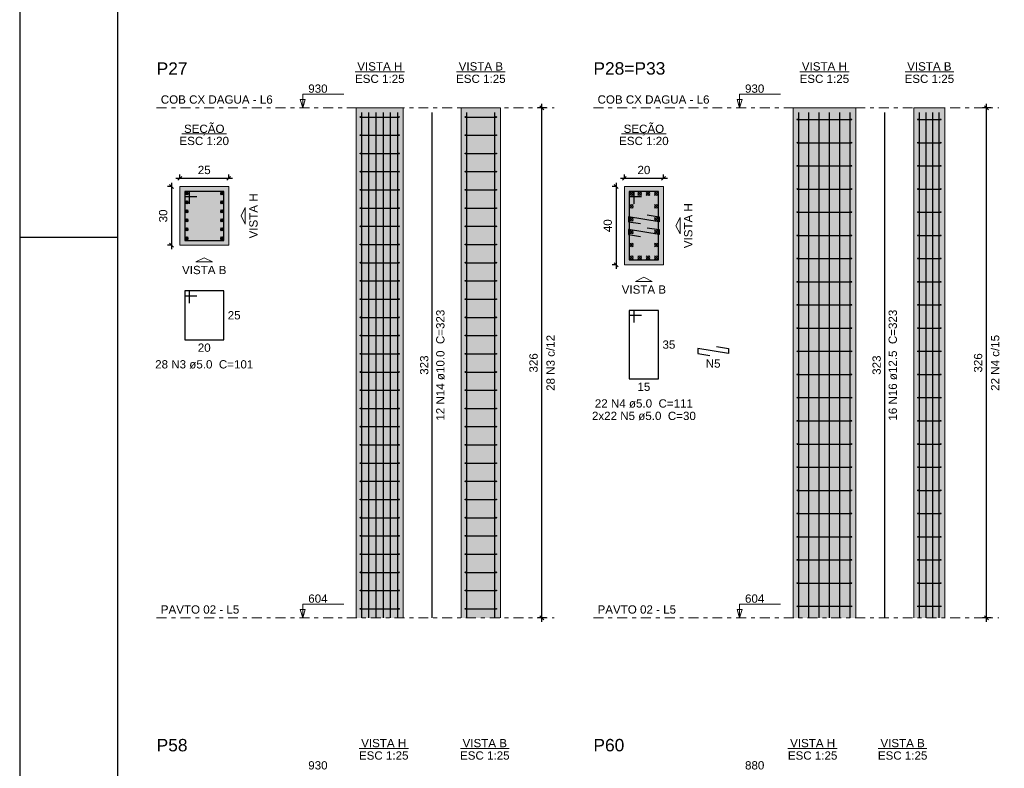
# Model space of a CAD drawing. Header units: millimetres. Extents: x 0 to 119, y 0 to 84.
# Tile 3 of 13: x 0 to 25, y 46 to 65. Entities that reach past the tile are written whole.
import ezdxf

# ---------------------------------------------------------------- set-up
doc = ezdxf.new("R2010")
doc.units = ezdxf.units.MM
doc.header["$MEASUREMENT"] = 0
doc.linetypes.add('DASHDOT', pattern=[2.54, 1.27, -0.635, 0, -0.635])
doc.linetypes.add('NULL', pattern=[0])
doc.layers.get('0').update_dxf_attribs({"lineweight": 18})
for name, color, linetype, lineweight in [('Descrição da armadura', 7, 'Continuous', 0), ('DT-Barras na forma', 2, 'Continuous', 30), ('DT-Barras no corte', 5, 'Continuous', 5), ('DT-Barras rebatidas', 2, 'Continuous', 30), ('DT-Cotas', 9, 'Continuous', 5), ('DT-Estribos na forma', 2, 'Continuous', 30), ('DT-Forma', 5, 'Continuous', 5), ('DT-Hachura seção pilares', 254, 'Continuous', 5), ('DT-Hachura vista pilares', 254, 'Continuous', 5), ('DT-Pontilhado', 9, 'DASHDOT', 5), ('DT-Textos', 7, 'Continuous', 5), ('DT-Título', 3, 'Continuous', 20), ('Textos armaduras', 7, 'Continuous', 0)]:
    doc.layers.add(name, color=color, linetype=linetype, lineweight=lineweight)
doc.layers.add('SEDUC_MARF', color=1, linetype='Continuous')
doc.layers.add('SEDUC_MARGG', color=7, linetype='Continuous')
doc.styles.add('Arial', font='txt')
doc.dimstyles.new('UM_20.000000', dxfattribs={"dimtxt": 0.18, "dimasz": 0.1, "dimexe": 0.1, "dimexo": 0.2, "dimgap": 0, "dimtad": 1, "dimtih": 1, "dimtoh": 1, "dimdec": 1, "dimlfac": 20, "dimzin": 0, "dimdsep": 46, "dimtxsty": 'Standard', "dimcen": 0.09, "dimdle": 0.1, "dimadec": 1, "dimazin": 2, "dimtfac": 1, "dimtdec": 4, "dimtofl": 0, "dimtmove": 0, "dimatfit": 3, "dimfxl": 1, "dimtolj": 1, "dimarcsym": 0})
doc.dimstyles.new('UM_25.000000', dxfattribs={"dimtxt": 0.18, "dimasz": 0.1, "dimexe": 0.1, "dimexo": 0.2, "dimgap": 0, "dimtad": 1, "dimtih": 1, "dimtoh": 1, "dimdec": 1, "dimlfac": 25, "dimzin": 0, "dimdsep": 46, "dimtxsty": 'Standard', "dimcen": 0.09, "dimdle": 0.1, "dimadec": 1, "dimazin": 2, "dimtfac": 1, "dimtdec": 4, "dimtofl": 0, "dimtmove": 0, "dimatfit": 3, "dimfxl": 1, "dimtolj": 1, "dimarcsym": 0})

# ---------------------------------------------------------------- blocks, each defined once
blk = doc.blocks.new('_Oblique')
at = {"color": 0, "linetype": 'ByBlock', "lineweight": -2}
blk.add_line((-0.5, -0.5), (0.5, 0.5), dxfattribs=at)
blk = doc.blocks.new('*D34')
at = {"layer": 'Defpoints', "color": 0}
for p in [(4.091175, 60.689258), (3.879375, 59.189258), (4.091175, 59.189258)]:
    blk.add_point(p, dxfattribs=at)
at = {"layer": 'DT-Cotas', "color": 0, "lineweight": -2}
for p, q in [((3.891175, 60.689258), (3.779375, 60.689258)), ((3.879375, 60.789258), (3.879375, 59.089258)), ((3.891175, 59.189258), (3.779375, 59.189258))]:
    blk.add_line(p, q, dxfattribs=at)
at = {"layer": 'DT-Cotas', "color": 0, "lineweight": -2, "xscale": 0.1, "yscale": 0.1, "zscale": 0.1}
for p, rotation in [((3.879375, 60.689258), 90), ((3.879375, 59.189258), 270)]:
    blk.add_blockref('_Oblique', p, dxfattribs=dict(at, rotation=rotation))
at = {"layer": 'DT-Cotas', "color": 7, "insert": (3.667575, 59.939258), "char_height": 0.2118, "attachment_point": 5, "rotation": 90, "style": 'Arial'}
blk.add_mtext('\\A1;30', dxfattribs=at)
blk = doc.blocks.new('*D35')
at = {"layer": 'Defpoints', "color": 0}
for p in [(5.341175, 60.901058), (4.091175, 60.689258), (5.341175, 60.689258)]:
    blk.add_point(p, dxfattribs=at)
at = {"layer": 'DT-Cotas', "color": 0, "lineweight": -2}
for p, q in [((3.991175, 60.901058), (5.441175, 60.901058)), ((4.091175, 60.889258), (4.091175, 61.001058)), ((5.341175, 60.889258), (5.341175, 61.001058))]:
    blk.add_line(p, q, dxfattribs=at)
at = {"layer": 'DT-Cotas', "color": 0, "lineweight": -2, "xscale": 0.1, "yscale": 0.1, "zscale": 0.1, "rotation": 180}
blk.add_blockref('_Oblique', (4.091175, 60.901058), dxfattribs=at)
at = {"layer": 'DT-Cotas', "color": 0, "lineweight": -2, "xscale": 0.1, "yscale": 0.1, "zscale": 0.1}
blk.add_blockref('_Oblique', (5.341175, 60.901058), dxfattribs=at)
at = {"layer": 'DT-Cotas', "color": 7, "insert": (4.716175, 61.112858), "char_height": 0.2118, "attachment_point": 5, "rotation": 0.0057296, "style": 'Arial'}
blk.add_mtext('\\A1;25', dxfattribs=at)
blk = doc.blocks.new('*D36')
at = {"layer": 'Defpoints', "color": 0}
for p in [(13.343683, 62.701358), (13.661383, 62.701358), (13.661383, 49.661358)]:
    blk.add_point(p, dxfattribs=at)
at = {"layer": 'DT-Cotas', "color": 0, "lineweight": -2}
for p, q in [((13.461383, 62.701358), (13.243683, 62.701358)), ((13.343683, 49.561358), (13.343683, 62.801358)), ((13.461383, 49.661358), (13.243683, 49.661358))]:
    blk.add_line(p, q, dxfattribs=at)
at = {"layer": 'DT-Cotas', "color": 0, "lineweight": -2, "xscale": 0.1, "yscale": 0.1, "zscale": 0.1}
for p, rotation in [((13.343683, 62.701358), 90), ((13.343683, 49.661358), 270)]:
    blk.add_blockref('_Oblique', p, dxfattribs=dict(at, rotation=rotation))
at = {"layer": 'DT-Cotas', "color": 7, "insert": (13.131883, 56.181358), "char_height": 0.2118, "attachment_point": 5, "rotation": 90, "style": 'Arial'}
blk.add_mtext('\\A1;326', dxfattribs=at)
blk = doc.blocks.new('*D37')
at = {"layer": 'Defpoints', "color": 0}
for p in [(15.451718, 60.689258), (15.239918, 58.689258), (15.451718, 58.689258)]:
    blk.add_point(p, dxfattribs=at)
at = {"layer": 'DT-Cotas', "color": 0, "lineweight": -2}
for p, q in [((15.251718, 60.689258), (15.139918, 60.689258)), ((15.239918, 60.789258), (15.239918, 58.589258)), ((15.251718, 58.689258), (15.139918, 58.689258))]:
    blk.add_line(p, q, dxfattribs=at)
at = {"layer": 'DT-Cotas', "color": 0, "lineweight": -2, "xscale": 0.1, "yscale": 0.1, "zscale": 0.1}
for p, rotation in [((15.239918, 60.689258), 90), ((15.239918, 58.689258), 270)]:
    blk.add_blockref('_Oblique', p, dxfattribs=dict(at, rotation=rotation))
at = {"layer": 'DT-Cotas', "color": 7, "insert": (15.028118, 59.689258), "char_height": 0.2118, "attachment_point": 5, "rotation": 90, "style": 'Arial'}
blk.add_mtext('\\A1;40', dxfattribs=at)
blk = doc.blocks.new('*D38')
at = {"layer": 'Defpoints', "color": 0}
for p in [(16.451718, 60.901058), (15.451718, 60.689258), (16.451718, 60.689258)]:
    blk.add_point(p, dxfattribs=at)
at = {"layer": 'DT-Cotas', "color": 0, "lineweight": -2}
for p, q in [((15.351718, 60.901058), (16.551718, 60.901058)), ((15.451718, 60.889258), (15.451718, 61.001058)), ((16.451718, 60.889258), (16.451718, 61.001058))]:
    blk.add_line(p, q, dxfattribs=at)
at = {"layer": 'DT-Cotas', "color": 0, "lineweight": -2, "xscale": 0.1, "yscale": 0.1, "zscale": 0.1, "rotation": 180}
blk.add_blockref('_Oblique', (15.451718, 60.901058), dxfattribs=at)
at = {"layer": 'DT-Cotas', "color": 0, "lineweight": -2, "xscale": 0.1, "yscale": 0.1, "zscale": 0.1}
blk.add_blockref('_Oblique', (16.451718, 60.901058), dxfattribs=at)
at = {"layer": 'DT-Cotas', "color": 7, "insert": (15.951718, 61.112858), "char_height": 0.2118, "attachment_point": 5, "rotation": 0.0057296, "style": 'Arial'}
blk.add_mtext('\\A1;20', dxfattribs=at)
blk = doc.blocks.new('*D39')
at = {"layer": 'Defpoints', "color": 0}
for p in [(24.705066, 62.701358), (25.022766, 62.701358), (25.022766, 49.661358)]:
    blk.add_point(p, dxfattribs=at)
at = {"layer": 'DT-Cotas', "color": 0, "lineweight": -2}
for p, q in [((24.822766, 62.701358), (24.605066, 62.701358)), ((24.705066, 49.561358), (24.705066, 62.801358)), ((24.822766, 49.661358), (24.605066, 49.661358))]:
    blk.add_line(p, q, dxfattribs=at)
at = {"layer": 'DT-Cotas', "color": 0, "lineweight": -2, "xscale": 0.1, "yscale": 0.1, "zscale": 0.1}
for p, rotation in [((24.705066, 62.701358), 90), ((24.705066, 49.661358), 270)]:
    blk.add_blockref('_Oblique', p, dxfattribs=dict(at, rotation=rotation))
at = {"layer": 'DT-Cotas', "color": 7, "insert": (24.493266, 56.181358), "char_height": 0.2118, "attachment_point": 5, "rotation": 90, "style": 'Arial'}
blk.add_mtext('\\A1;326', dxfattribs=at)
blk = doc.blocks.new('*D40')
at = {"layer": 'Defpoints', "color": 0}
for p in [(24.705066, 62.701358), (25.022766, 62.701358), (25.022766, 49.661358)]:
    blk.add_point(p, dxfattribs=at)
at = {"layer": 'DT-Cotas', "color": 0, "lineweight": -2}
for p, q in [((24.822766, 62.701358), (24.605066, 62.701358)), ((24.705066, 49.561358), (24.705066, 62.801358)), ((24.822766, 49.661358), (24.605066, 49.661358))]:
    blk.add_line(p, q, dxfattribs=at)
at = {"layer": 'DT-Cotas', "color": 0, "lineweight": -2, "xscale": 0.1, "yscale": 0.1, "zscale": 0.1}
for p, rotation in [((24.705066, 62.701358), 90), ((24.705066, 49.661358), 270)]:
    blk.add_blockref('_Oblique', p, dxfattribs=dict(at, rotation=rotation))

msp = doc.modelspace()

# ---------------------------------------------------------------- hatches: boundary and pattern name
at = {"layer": 'DT-Hachura seção pilares', "linetype": 'Continuous'}
for points in [[(4.0912, 59.1893), (4.0912, 59.1893), (5.3412, 59.1893), (5.3412, 60.6893), (4.0912, 60.6893), (4.0912, 59.1893)], [(15.4517, 58.6893), (15.4517, 58.6893), (16.4517, 58.6893), (16.4517, 60.6893), (15.4517, 60.6893), (15.4517, 58.6893)]]:
    msp.add_hatch(color=254, dxfattribs=at).paths.add_polyline_path(points)
at = {"layer": 'DT-Hachura vista pilares', "linetype": 'Continuous'}
for points in [[(8.6021, 49.6614), (8.6021, 62.7014), (9.8021, 62.7014), (9.8021, 49.6614), (8.6021, 49.6614)], [(11.2847, 49.6614), (11.2847, 62.7014), (12.2847, 62.7014), (12.2847, 49.6614), (11.2847, 49.6614)], [(19.7635, 49.6614), (19.7635, 62.7014), (21.3635, 62.7014), (21.3635, 49.6614), (19.7635, 49.6614)], [(22.8461, 49.6614), (22.8461, 62.7014), (23.6461, 62.7014), (23.6461, 49.6614), (22.8461, 49.6614)]]:
    msp.add_hatch(color=254, dxfattribs=at).paths.add_polyline_path(points)

# ---------------------------------------------------------------- linework, layer by layer
at = {"layer": 'DT-Barras na forma'}
for points in [[(8.7421, 49.6614), (8.7421, 62.5854)], [(8.9261, 49.6614), (8.9261, 62.5854)], [(9.1101, 49.6614), (9.1101, 62.5854)], [(9.2941, 49.6614), (9.2941, 62.5854)], [(9.4781, 49.6614), (9.4781, 62.5854)], [(9.6621, 49.6614), (9.6621, 62.5854)], [(11.4247, 49.6614), (11.4247, 62.5854)], [(12.1447, 49.6614), (12.1447, 62.5854)], [(19.9085, 49.6614), (19.9085, 62.5854)], [(20.1705, 49.6614), (20.1705, 62.5854)], [(20.4325, 49.6614), (20.4325, 62.5854)], [(20.6945, 49.6614), (20.6945, 62.5854)], [(20.9565, 49.6614), (20.9565, 62.5854)], [(21.2185, 49.6614), (21.2185, 62.5854)], [(22.9911, 49.6614), (22.9911, 62.5854)], [(23.1611, 49.6614), (23.1611, 62.5854)], [(23.3311, 49.6614), (23.3311, 62.5854)], [(23.5011, 49.6614), (23.5011, 62.5854)], [(4.3412, 60.2518), (4.3412, 60.5643), (4.2162, 60.5643), (4.2162, 59.3143), (5.2162, 59.3143), (5.2162, 60.5643), (4.2162, 60.5643), (4.2162, 60.4393), (4.5287, 60.4393)], [(15.7017, 60.2518), (15.7017, 60.5643), (15.5767, 60.5643), (15.5767, 58.8143), (16.3267, 58.8143), (16.3267, 60.5643), (15.5767, 60.5643), (15.5767, 60.4393), (15.8892, 60.4393)], [(16.0368, 59.9645), (16.3455, 59.9155), (16.3455, 59.7905), (15.558, 59.9155), (15.558, 59.7905), (15.8666, 59.7415)], [(16.0368, 59.637), (16.3455, 59.588), (16.3455, 59.463), (15.558, 59.588), (15.558, 59.463), (15.8666, 59.414)]]:
    msp.add_lwpolyline(points, dxfattribs=at)
at = {"layer": 'DT-Barras no corte'}
for p, q in [((4.2287, 60.4768), (4.3037, 60.5518)), ((4.2287, 60.5518), (4.3037, 60.4768)), ((5.1287, 60.4768), (5.2037, 60.5518)), ((5.1287, 60.5518), (5.2037, 60.4768)), ((15.5861, 60.4611), (15.6798, 60.5549)), ((15.5861, 60.5549), (15.6798, 60.4611)), ((15.7986, 60.4611), (15.8923, 60.5549)), ((15.7986, 60.5549), (15.8923, 60.4611)), ((16.0111, 60.4611), (16.1048, 60.5549)), ((16.0111, 60.5549), (16.1048, 60.4611)), ((16.2236, 60.4611), (16.3173, 60.5549)), ((16.2236, 60.5549), (16.3173, 60.4611)), ((4.2287, 60.2468), (4.3037, 60.3218)), ((4.2287, 60.3218), (4.3037, 60.2468)), ((5.1287, 60.2468), (5.2037, 60.3218)), ((5.1287, 60.3218), (5.2037, 60.2468)), ((15.5861, 60.1336), (15.6798, 60.2274)), ((15.5861, 60.2274), (15.6798, 60.1336)), ((16.2236, 60.1336), (16.3173, 60.2274)), ((16.2236, 60.2274), (16.3173, 60.1336)), ((4.2287, 60.0168), (4.3037, 60.0918)), ((4.2287, 60.0918), (4.3037, 60.0168)), ((5.1287, 60.0168), (5.2037, 60.0918)), ((5.1287, 60.0918), (5.2037, 60.0168)), ((15.5861, 59.8061), (15.6798, 59.8999)), ((15.5861, 59.8999), (15.6798, 59.8061)), ((16.2236, 59.8061), (16.3173, 59.8999)), ((16.2236, 59.8999), (16.3173, 59.8061)), ((4.2287, 59.7868), (4.3037, 59.8618)), ((4.2287, 59.8618), (4.3037, 59.7868)), ((5.1287, 59.7868), (5.2037, 59.8618)), ((5.1287, 59.8618), (5.2037, 59.7868)), ((4.2287, 59.5568), (4.3037, 59.6318)), ((4.2287, 59.6318), (4.3037, 59.5568)), ((4.2287, 59.3268), (4.3037, 59.4018)), ((4.2287, 59.4018), (4.3037, 59.3268)), ((5.1287, 59.5568), (5.2037, 59.6318)), ((5.1287, 59.6318), (5.2037, 59.5568)), ((5.1287, 59.3268), (5.2037, 59.4018)), ((5.1287, 59.4018), (5.2037, 59.3268)), ((15.5861, 59.4786), (15.6798, 59.5724)), ((15.5861, 59.5724), (15.6798, 59.4786)), ((16.2236, 59.4786), (16.3173, 59.5724)), ((16.2236, 59.5724), (16.3173, 59.4786)), ((15.5861, 59.1511), (15.6798, 59.2449)), ((15.5861, 59.2449), (15.6798, 59.1511)), ((16.2236, 59.1511), (16.3173, 59.2449)), ((16.2236, 59.2449), (16.3173, 59.1511)), ((15.5861, 58.8236), (15.6798, 58.9174)), ((15.5861, 58.9174), (15.6798, 58.8236)), ((15.7986, 58.8236), (15.8923, 58.9174)), ((15.7986, 58.9174), (15.8923, 58.8236)), ((16.0111, 58.8236), (16.1048, 58.9174)), ((16.0111, 58.9174), (16.1048, 58.8236)), ((16.2236, 58.8236), (16.3173, 58.9174)), ((16.2236, 58.9174), (16.3173, 58.8236))]:
    msp.add_line(p, q, dxfattribs=at)
for centre, radius in [((4.2662, 60.5143), 0.0375), ((5.1662, 60.5143), 0.0375), ((15.633, 60.508), 0.0469), ((15.8455, 60.508), 0.0469), ((16.058, 60.508), 0.0469), ((16.2705, 60.508), 0.0469), ((4.2662, 60.2843), 0.0375), ((5.1662, 60.2843), 0.0375), ((15.633, 60.1805), 0.0469), ((16.2705, 60.1805), 0.0469), ((4.2662, 60.0543), 0.0375), ((5.1662, 60.0543), 0.0375), ((15.633, 59.853), 0.0469), ((16.2705, 59.853), 0.0469), ((4.2662, 59.8243), 0.0375), ((5.1662, 59.8243), 0.0375), ((4.2662, 59.5943), 0.0375), ((4.2662, 59.3643), 0.0375), ((5.1662, 59.5943), 0.0375), ((5.1662, 59.3643), 0.0375), ((15.633, 59.5255), 0.0469), ((16.2705, 59.5255), 0.0469), ((15.633, 59.198), 0.0469), ((16.2705, 59.198), 0.0469), ((15.633, 58.8705), 0.0469), ((15.8455, 58.8705), 0.0469), ((16.058, 58.8705), 0.0469), ((16.2705, 58.8705), 0.0469)]:
    msp.add_circle(centre, radius, dxfattribs=at)
at = {"layer": 'DT-Barras rebatidas'}
for points in [[(10.5434, 49.6614), (10.5434, 62.5854)], [(22.1048, 49.6614), (22.1048, 62.5854)], [(4.3412, 57.7119), (4.3412, 58.0244), (4.2162, 58.0244), (4.2162, 56.7744), (5.2162, 56.7744), (5.2162, 58.0244), (4.2162, 58.0244), (4.2162, 57.8994), (4.5287, 57.8994)], [(15.7017, 57.2119), (15.7017, 57.5244), (15.5767, 57.5244), (15.5767, 55.7744), (16.3267, 55.7744), (16.3267, 57.5244), (15.5767, 57.5244), (15.5767, 57.3994), (15.8892, 57.3994)], [(17.8056, 56.5971), (18.1142, 56.5481), (18.1142, 56.4231), (17.3267, 56.5481), (17.3267, 56.4231), (17.6354, 56.3741)]]:
    msp.add_lwpolyline(points, dxfattribs=at)
at = {"layer": 'DT-Estribos na forma'}
for p, q in [((8.7121, 62.4685), (9.6921, 62.4685)), ((11.3947, 62.4685), (12.1747, 62.4685)), ((19.8735, 62.405), (21.2535, 62.405)), ((22.9561, 62.405), (23.5361, 62.405)), ((8.7121, 62.0028), (9.6921, 62.0028)), ((11.3947, 62.0028), (12.1747, 62.0028)), ((19.8735, 61.8123), (21.2535, 61.8123)), ((22.9561, 61.8123), (23.5361, 61.8123)), ((8.7121, 61.5371), (9.6921, 61.5371)), ((11.3947, 61.5371), (12.1747, 61.5371)), ((19.8735, 61.2195), (21.2535, 61.2195)), ((22.9561, 61.2195), (23.5361, 61.2195)), ((8.7121, 61.0714), (9.6921, 61.0714)), ((11.3947, 61.0714), (12.1747, 61.0714)), ((8.7121, 60.6056), (9.6921, 60.6056)), ((11.3947, 60.6056), (12.1747, 60.6056)), ((19.8735, 60.6268), (21.2535, 60.6268)), ((22.9561, 60.6268), (23.5361, 60.6268)), ((8.7121, 60.1399), (9.6921, 60.1399)), ((11.3947, 60.1399), (12.1747, 60.1399)), ((19.8735, 60.0341), (21.2535, 60.0341)), ((22.9561, 60.0341), (23.5361, 60.0341)), ((8.7121, 59.6742), (9.6921, 59.6742)), ((11.3947, 59.6742), (12.1747, 59.6742)), ((19.8735, 59.4414), (21.2535, 59.4414)), ((22.9561, 59.4414), (23.5361, 59.4414)), ((8.7121, 59.2085), (9.6921, 59.2085)), ((11.3947, 59.2085), (12.1747, 59.2085)), ((8.7121, 58.7428), (9.6921, 58.7428)), ((11.3947, 58.7428), (12.1747, 58.7428)), ((19.8735, 58.8486), (21.2535, 58.8486)), ((22.9561, 58.8486), (23.5361, 58.8486)), ((8.7121, 58.2771), (9.6921, 58.2771)), ((11.3947, 58.2771), (12.1747, 58.2771)), ((19.8735, 58.2559), (21.2535, 58.2559)), ((22.9561, 58.2559), (23.5361, 58.2559)), ((8.7121, 57.8114), (9.6921, 57.8114)), ((11.3947, 57.8114), (12.1747, 57.8114)), ((19.8735, 57.6632), (21.2535, 57.6632)), ((22.9561, 57.6632), (23.5361, 57.6632)), ((8.7121, 57.3456), (9.6921, 57.3456)), ((11.3947, 57.3456), (12.1747, 57.3456)), ((8.7121, 56.8799), (9.6921, 56.8799)), ((11.3947, 56.8799), (12.1747, 56.8799)), ((19.8735, 57.0704), (21.2535, 57.0704)), ((22.9561, 57.0704), (23.5361, 57.0704)), ((8.7121, 56.4142), (9.6921, 56.4142)), ((11.3947, 56.4142), (12.1747, 56.4142)), ((19.8735, 56.4777), (21.2535, 56.4777)), ((22.9561, 56.4777), (23.5361, 56.4777)), ((8.7121, 55.9485), (9.6921, 55.9485)), ((11.3947, 55.9485), (12.1747, 55.9485)), ((19.8735, 55.885), (21.2535, 55.885)), ((22.9561, 55.885), (23.5361, 55.885)), ((8.7121, 55.4828), (9.6921, 55.4828)), ((11.3947, 55.4828), (12.1747, 55.4828)), ((19.8735, 55.2923), (21.2535, 55.2923)), ((22.9561, 55.2923), (23.5361, 55.2923)), ((8.7121, 55.0171), (9.6921, 55.0171)), ((11.3947, 55.0171), (12.1747, 55.0171)), ((19.8735, 54.6995), (21.2535, 54.6995)), ((22.9561, 54.6995), (23.5361, 54.6995)), ((8.7121, 54.5514), (9.6921, 54.5514)), ((11.3947, 54.5514), (12.1747, 54.5514)), ((19.8735, 54.1068), (21.2535, 54.1068)), ((22.9561, 54.1068), (23.5361, 54.1068)), ((8.7121, 54.0856), (9.6921, 54.0856)), ((11.3947, 54.0856), (12.1747, 54.0856)), ((8.7121, 53.6199), (9.6921, 53.6199)), ((11.3947, 53.6199), (12.1747, 53.6199)), ((19.8735, 53.5141), (21.2535, 53.5141)), ((22.9561, 53.5141), (23.5361, 53.5141)), ((8.7121, 53.1542), (9.6921, 53.1542)), ((11.3947, 53.1542), (12.1747, 53.1542)), ((19.8735, 52.9214), (21.2535, 52.9214)), ((22.9561, 52.9214), (23.5361, 52.9214)), ((8.7121, 52.6885), (9.6921, 52.6885)), ((11.3947, 52.6885), (12.1747, 52.6885)), ((8.7121, 52.2228), (9.6921, 52.2228)), ((11.3947, 52.2228), (12.1747, 52.2228)), ((19.8735, 52.3286), (21.2535, 52.3286)), ((22.9561, 52.3286), (23.5361, 52.3286)), ((8.7121, 51.7571), (9.6921, 51.7571)), ((11.3947, 51.7571), (12.1747, 51.7571)), ((19.8735, 51.7359), (21.2535, 51.7359)), ((22.9561, 51.7359), (23.5361, 51.7359)), ((8.7121, 51.2914), (9.6921, 51.2914)), ((11.3947, 51.2914), (12.1747, 51.2914)), ((19.8735, 51.1432), (21.2535, 51.1432)), ((22.9561, 51.1432), (23.5361, 51.1432)), ((8.7121, 50.8256), (9.6921, 50.8256)), ((11.3947, 50.8256), (12.1747, 50.8256)), ((8.7121, 50.3599), (9.6921, 50.3599)), ((11.3947, 50.3599), (12.1747, 50.3599)), ((19.8735, 50.5504), (21.2535, 50.5504)), ((22.9561, 50.5504), (23.5361, 50.5504)), ((8.7121, 49.8942), (9.6921, 49.8942)), ((11.3947, 49.8942), (12.1747, 49.8942)), ((19.8735, 49.9577), (21.2535, 49.9577)), ((22.9561, 49.9577), (23.5361, 49.9577))]:
    msp.add_line(p, q, dxfattribs=at)
for centre in [(8.7121, 62.4685), (9.6921, 62.4685), (11.3947, 62.4685), (12.1747, 62.4685), (19.8735, 62.405), (21.2535, 62.405), (22.9561, 62.405), (23.5361, 62.405), (8.7121, 62.0028), (9.6921, 62.0028), (11.3947, 62.0028), (12.1747, 62.0028), (19.8735, 61.8123), (21.2535, 61.8123), (22.9561, 61.8123), (23.5361, 61.8123), (8.7121, 61.5371), (9.6921, 61.5371), (11.3947, 61.5371), (12.1747, 61.5371), (19.8735, 61.2195), (21.2535, 61.2195), (22.9561, 61.2195), (23.5361, 61.2195), (8.7121, 61.0714), (9.6921, 61.0714), (11.3947, 61.0714), (12.1747, 61.0714), (8.7121, 60.6056), (9.6921, 60.6056), (11.3947, 60.6056), (12.1747, 60.6056), (19.8735, 60.6268), (21.2535, 60.6268), (22.9561, 60.6268), (23.5361, 60.6268), (8.7121, 60.1399), (9.6921, 60.1399), (11.3947, 60.1399), (12.1747, 60.1399), (19.8735, 60.0341), (21.2535, 60.0341), (22.9561, 60.0341), (23.5361, 60.0341), (8.7121, 59.6742), (9.6921, 59.6742), (11.3947, 59.6742), (12.1747, 59.6742), (19.8735, 59.4414), (21.2535, 59.4414), (22.9561, 59.4414), (23.5361, 59.4414), (8.7121, 59.2085), (9.6921, 59.2085), (11.3947, 59.2085), (12.1747, 59.2085), (8.7121, 58.7428), (9.6921, 58.7428), (11.3947, 58.7428), (12.1747, 58.7428), (19.8735, 58.8486), (21.2535, 58.8486), (22.9561, 58.8486), (23.5361, 58.8486), (8.7121, 58.2771), (9.6921, 58.2771), (11.3947, 58.2771), (12.1747, 58.2771), (19.8735, 58.2559), (21.2535, 58.2559), (22.9561, 58.2559), (23.5361, 58.2559), (8.7121, 57.8114), (9.6921, 57.8114), (11.3947, 57.8114), (12.1747, 57.8114), (19.8735, 57.6632), (21.2535, 57.6632), (22.9561, 57.6632), (23.5361, 57.6632), (8.7121, 57.3456), (9.6921, 57.3456), (11.3947, 57.3456), (12.1747, 57.3456), (8.7121, 56.8799), (9.6921, 56.8799), (11.3947, 56.8799), (12.1747, 56.8799), (19.8735, 57.0704), (21.2535, 57.0704), (22.9561, 57.0704), (23.5361, 57.0704), (8.7121, 56.4142), (9.6921, 56.4142), (11.3947, 56.4142), (12.1747, 56.4142), (19.8735, 56.4777), (21.2535, 56.4777), (22.9561, 56.4777), (23.5361, 56.4777), (8.7121, 55.9485), (9.6921, 55.9485), (11.3947, 55.9485), (12.1747, 55.9485), (19.8735, 55.885), (21.2535, 55.885), (22.9561, 55.885), (23.5361, 55.885), (8.7121, 55.4828), (9.6921, 55.4828), (11.3947, 55.4828), (12.1747, 55.4828), (19.8735, 55.2923), (21.2535, 55.2923), (22.9561, 55.2923), (23.5361, 55.2923), (8.7121, 55.0171), (9.6921, 55.0171), (11.3947, 55.0171), (12.1747, 55.0171), (19.8735, 54.6995), (21.2535, 54.6995), (22.9561, 54.6995), (23.5361, 54.6995), (8.7121, 54.5514), (9.6921, 54.5514), (11.3947, 54.5514), (12.1747, 54.5514), (19.8735, 54.1068), (21.2535, 54.1068), (22.9561, 54.1068), (23.5361, 54.1068), (8.7121, 54.0856), (9.6921, 54.0856), (11.3947, 54.0856), (12.1747, 54.0856), (8.7121, 53.6199), (9.6921, 53.6199), (11.3947, 53.6199), (12.1747, 53.6199), (19.8735, 53.5141), (21.2535, 53.5141), (22.9561, 53.5141), (23.5361, 53.5141), (8.7121, 53.1542), (9.6921, 53.1542), (11.3947, 53.1542), (12.1747, 53.1542), (19.8735, 52.9214), (21.2535, 52.9214), (22.9561, 52.9214), (23.5361, 52.9214), (8.7121, 52.6885), (9.6921, 52.6885), (11.3947, 52.6885), (12.1747, 52.6885), (19.8735, 52.3286), (21.2535, 52.3286), (22.9561, 52.3286), (23.5361, 52.3286), (8.7121, 52.2228), (9.6921, 52.2228), (11.3947, 52.2228), (12.1747, 52.2228), (8.7121, 51.7571), (9.6921, 51.7571), (11.3947, 51.7571), (12.1747, 51.7571), (19.8735, 51.7359), (21.2535, 51.7359), (22.9561, 51.7359), (23.5361, 51.7359), (8.7121, 51.2914), (9.6921, 51.2914), (11.3947, 51.2914), (12.1747, 51.2914), (19.8735, 51.1432), (21.2535, 51.1432), (22.9561, 51.1432), (23.5361, 51.1432), (8.7121, 50.8256), (9.6921, 50.8256), (11.3947, 50.8256), (12.1747, 50.8256), (8.7121, 50.3599), (9.6921, 50.3599), (11.3947, 50.3599), (12.1747, 50.3599), (19.8735, 50.5504), (21.2535, 50.5504), (22.9561, 50.5504), (23.5361, 50.5504), (8.7121, 49.8942), (9.6921, 49.8942), (11.3947, 49.8942), (12.1747, 49.8942), (19.8735, 49.9577), (21.2535, 49.9577), (22.9561, 49.9577), (23.5361, 49.9577)]:
    msp.add_circle(centre, 0.01, dxfattribs=at)
at = {"layer": 'DT-Forma'}
for p, q in [((8.6021, 62.7014), (9.8021, 62.7014)), ((8.6021, 49.6614), (8.6021, 62.7014)), ((9.8021, 49.6614), (9.8021, 62.7014)), ((11.2847, 62.7014), (12.2847, 62.7014)), ((11.2847, 49.6614), (11.2847, 62.7014)), ((12.2847, 49.6614), (12.2847, 62.7014)), ((19.7635, 62.7014), (21.3635, 62.7014)), ((19.7635, 49.6614), (19.7635, 62.7014)), ((21.3635, 49.6614), (21.3635, 62.7014)), ((22.8461, 62.7014), (23.6461, 62.7014)), ((22.8461, 49.6614), (22.8461, 62.7014)), ((23.6461, 49.6614), (23.6461, 62.7014))]:
    msp.add_line(p, q, dxfattribs=at)
for points in [[(4.0912, 59.1893), (5.3412, 59.1893), (5.3412, 60.6893), (4.0912, 60.6893), (4.0912, 59.1893)], [(15.4517, 58.6893), (16.4517, 58.6893), (16.4517, 60.6893), (15.4517, 60.6893), (15.4517, 58.6893)]]:
    msp.add_lwpolyline(points, close=True, dxfattribs=at)
at = {"layer": 'DT-Pontilhado', "ltscale": 0.2}
for p, q in [((3.5, 62.7014), (13.6614, 62.7014)), ((14.6614, 62.7014), (25.0228, 62.7014)), ((3.5, 49.6614), (13.6614, 49.6614)), ((14.6614, 49.6614), (25.0228, 49.6614))]:
    msp.add_line(p, q, dxfattribs=at)
at = {"layer": 'DT-Textos'}
for p, q in [((8.5722, 63.6227), (9.8319, 63.6227)), ((11.163, 63.6227), (12.4064, 63.6227)), ((19.9336, 63.6227), (21.1933, 63.6227)), ((22.6244, 63.6227), (23.8677, 63.6227)), ((4.144, 62.0342), (5.2884, 62.0342)), ((15.3795, 62.0342), (16.5239, 62.0342)), ((8.6722, 46.3186), (9.9319, 46.3186)), ((11.263, 46.3186), (12.5064, 46.3186)), ((19.6336, 46.3186), (20.8933, 46.3186)), ((21.9415, 46.3186), (23.1849, 46.3186))]:
    msp.add_line(p, q, dxfattribs=at)
for points in [[(7.2344, 62.7014), (7.2979, 62.9132), (7.1708, 62.9132), (7.2344, 62.7014), (7.2344, 63.0514), (8.2844, 63.0514)], [(18.3958, 62.7014), (18.4593, 62.9132), (18.3322, 62.9132), (18.3958, 62.7014), (18.3958, 63.0514), (19.4458, 63.0514)], [(7.2344, 49.6614), (7.2979, 49.8732), (7.1708, 49.8732), (7.2344, 49.6614), (7.2344, 50.0114), (8.2844, 50.0114)], [(18.3958, 49.6614), (18.4593, 49.8732), (18.3322, 49.8732), (18.3958, 49.6614), (18.3958, 50.0114), (19.4458, 50.0114)]]:
    msp.add_lwpolyline(points, dxfattribs=at)
for points in [[(5.7648, 59.9393), (5.7648, 59.7275), (5.6589, 59.9393), (5.7648, 60.1511), (5.7648, 59.9393)], [(16.8753, 59.6893), (16.8753, 59.4775), (16.7694, 59.6893), (16.8753, 59.9011), (16.8753, 59.6893)], [(4.7162, 58.7657), (4.5044, 58.7657), (4.7162, 58.8716), (4.928, 58.7657), (4.7162, 58.7657)], [(15.9517, 58.2657), (15.7399, 58.2657), (15.9517, 58.3716), (16.1635, 58.2657), (15.9517, 58.2657)]]:
    msp.add_lwpolyline(points, close=True, dxfattribs=at)
at = {"layer": 'SEDUC_MARF'}
msp.add_line((0, 59.4), (2.5, 59.4), dxfattribs=at)
msp.add_lwpolyline([(118.9, 84.1), (0, 84.1), (0, 0), (118.9, 0)], close=True, dxfattribs=at)
at = {"layer": 'SEDUC_MARGG'}
msp.add_lwpolyline([(2.5, 1), (117.9, 1), (117.9, 83.1), (2.5, 83.1), (2.5, 1)], dxfattribs=at)

# ---------------------------------------------------------------- texts
at = {"layer": 'Descrição da armadura', "linetype": 'NULL', "char_height": 0.2118, "attachment_point": 8, "rotation": 90.00021, "line_spacing_factor": 0.9, "style": 'Arial'}
for s, insert, width in [('12 N14 ø10.0  C=323', (10.8611, 56.1233), 5.562109), ('16 N16 ø12.5  C=323', (22.4225, 56.1233), 5.562109), ('28 N3 c/12', (13.6754, 56.1814), 2.845127), ('22 N4 c/15', (25.0368, 56.1814), 2.845127)]:
    msp.add_mtext(s, dxfattribs=dict(at, insert=insert, width=width))
at = {"layer": 'Descrição da armadura', "linetype": 'NULL', "char_height": 0.2118, "attachment_point": 8, "line_spacing_factor": 0.9, "style": 'Arial'}
for s, insert, width in [('28 N3 ø5.0  C=101', (4.716, 56.0332), 4.916973), ('N5', (17.7204, 56.0562), 0.741426), ('22 N4 ø5.0  C=111', (15.9514, 55.0332), 4.916973), ('2x22 N5 ø5.0  C=30', (15.9514, 54.7152), 5.246973)]:
    msp.add_mtext(s, dxfattribs=dict(at, insert=insert, width=width))
at = {"layer": 'DT-Textos', "linetype": 'NULL', "char_height": 0.2118, "line_spacing_factor": 0.798, "style": 'Arial'}
for s, insert, width, attachment_point in [('VISTA H', (9.202, 63.6542), 2.255996, 8), ('VISTA B', (11.785, 63.6542), 2.223994, 8), ('VISTA H', (20.5634, 63.6542), 2.255996, 8), ('VISTA B', (23.2464, 63.6542), 2.223994, 8), ('ESC 1:25', (9.202, 63.3372), 2.482559, 8), ('ESC 1:25', (11.785, 63.3372), 2.482559, 8), ('ESC 1:25', (20.5634, 63.3372), 2.482559, 8), ('ESC 1:25', (23.2464, 63.3372), 2.482559, 8), ('930', (7.374, 63.0862), 0.967705, 7), ('930', (18.5354, 63.0862), 0.967705, 7), ('COB CX DAGUA - L6', (3.606, 62.8072), 5.607988, 7), ('COB CX DAGUA - L6', (14.7674, 62.8072), 5.607988, 7), ('SEÇÃO', (4.716, 61.9963), 2.030566, 8), ('SEÇÃO', (15.9514, 61.9963), 2.030566, 8), ('ESC 1:20', (4.716, 61.7482), 2.482559, 8), ('ESC 1:20', (15.9514, 61.7482), 2.482559, 8), ('VISTA B', (4.716, 58.4482), 2.223994, 8), ('VISTA B', (15.9514, 57.9482), 2.223994, 8), ('604', (7.374, 50.0462), 0.967705, 7), ('604', (18.5354, 50.0462), 0.967705, 7), ('PAVTO 02 - L5', (3.606, 49.7672), 3.932842, 7), ('PAVTO 02 - L5', (14.7674, 49.7672), 3.932842, 7), ('VISTA H', (9.302, 46.3501), 2.255996, 8), ('VISTA B', (11.885, 46.3501), 2.223994, 8), ('VISTA H', (20.2634, 46.3501), 2.255996, 8), ('VISTA B', (22.5634, 46.3501), 2.223994, 8), ('ESC 1:25', (9.302, 46.0331), 2.482559, 8), ('ESC 1:25', (11.885, 46.0331), 2.482559, 8), ('ESC 1:25', (20.2634, 46.0331), 2.482559, 8), ('ESC 1:25', (22.5634, 46.0331), 2.482559, 8), ('930', (7.374, 45.7821), 0.967705, 7), ('880', (18.5354, 45.7821), 0.967705, 7)]:
    msp.add_mtext(s, dxfattribs=dict(at, insert=insert, width=width, attachment_point=attachment_point))
at = {"layer": 'DT-Textos', "linetype": 'NULL', "char_height": 0.2118, "width": 2.255996, "attachment_point": 8, "rotation": 90.00021, "line_spacing_factor": 0.798, "style": 'Arial'}
for insert in [(6.0821, 59.9393), (17.1935, 59.6893)]:
    msp.add_mtext('VISTA H', dxfattribs=dict(at, insert=insert))
at = {"layer": 'DT-Título', "linetype": 'NULL', "char_height": 0.3177, "attachment_point": 7, "line_spacing_factor": 0.798, "style": 'Arial'}
for s, insert, width in [('P27', (3.5, 63.5481), 1.565781), ('P28=P33', (14.6614, 63.5481), 3.645469), ('P58', (3.5, 46.244), 1.565781), ('P60', (14.6614, 46.244), 1.565781)]:
    msp.add_mtext(s, dxfattribs=dict(at, insert=insert, width=width))
at = {"layer": 'Textos armaduras', "linetype": 'NULL', "char_height": 0.2118, "width": 1.045137, "line_spacing_factor": 0.9, "style": 'Arial'}
for s, insert, attachment_point in [('25', (5.3162, 57.5053), 1), ('20', (4.7162, 56.6771), 2), ('35', (16.4267, 56.7553), 1), ('15', (15.9517, 55.6771), 2)]:
    msp.add_mtext(s, dxfattribs=dict(at, insert=insert, attachment_point=attachment_point))
at = {"layer": 'Textos armaduras', "linetype": 'NULL', "char_height": 0.2118, "width": 1.367705, "attachment_point": 8, "rotation": 90.00021, "line_spacing_factor": 0.9, "style": 'Arial'}
for insert in [(10.4461, 56.1234), (22.0075, 56.1234)]:
    msp.add_mtext('323', dxfattribs=dict(at, insert=insert))

# ---------------------------------------------------------------- dimensions: what is measured, and where the dimension line sits
at = {"layer": 'DT-Cotas'}
for base, p1, p2, dimstyle, override, picture, middle in [((13.3437, 62.7014), (13.6614, 49.6614), (13.6614, 62.7014), 'UM_25.000000', {"dimtxt": 0.2118, "dimasz": 0.1, "dimexe": 0.1, "dimexo": 0.2, "dimtad": 1, "dimtih": 0, "dimtoh": 0, "dimdec": 1, "dimlfac": 25, "dimzin": 8, "dimtxsty": 'Arial', "dimblk": 'Oblique', "dimblk1": 'Oblique', "dimblk2": 'Oblique', "dimsah": 1, "dimdle": 0.1, "dimse1": 0, "dimse2": 0, "dimclrt": 7, "dimadec": 1, "dimazin": 3, "dimtmove": 2, "dimldrblk": 'Oblique'}, '*D36', (13.1319, 56.1814)), ((24.7051, 62.7014), (25.0228, 49.6614), (25.0228, 62.7014), 'UM_25.000000', {"dimtxt": 0.2118, "dimasz": 0.1, "dimexe": 0.1, "dimexo": 0.2, "dimtad": 1, "dimtih": 0, "dimtoh": 0, "dimdec": 1, "dimlfac": 25, "dimzin": 8, "dimtxsty": 'Arial', "dimblk": 'Oblique', "dimblk1": 'Oblique', "dimblk2": 'Oblique', "dimsah": 1, "dimdle": 0.1, "dimse1": 0, "dimse2": 0, "dimclrt": 7, "dimadec": 1, "dimazin": 3, "dimtmove": 2, "dimldrblk": 'Oblique'}, '*D39', (24.4933, 56.1814)), ((3.8794, 59.1893), (4.0912, 60.6893), (4.0912, 59.1893), 'UM_20.000000', {"dimtxt": 0.2118, "dimasz": 0.1, "dimexe": 0.1, "dimexo": 0.2, "dimtad": 1, "dimtih": 0, "dimtoh": 0, "dimdec": 1, "dimlfac": 20, "dimzin": 8, "dimtxsty": 'Arial', "dimblk": 'Oblique', "dimblk1": 'Oblique', "dimblk2": 'Oblique', "dimsah": 1, "dimdle": 0.1, "dimse1": 0, "dimse2": 0, "dimclrt": 7, "dimadec": 1, "dimazin": 3, "dimtmove": 2, "dimldrblk": 'Oblique'}, '*D34', (3.6676, 59.9393)), ((15.2399, 58.6893), (15.4517, 60.6893), (15.4517, 58.6893), 'UM_20.000000', {"dimtxt": 0.2118, "dimasz": 0.1, "dimexe": 0.1, "dimexo": 0.2, "dimtad": 1, "dimtih": 0, "dimtoh": 0, "dimdec": 1, "dimlfac": 20, "dimzin": 8, "dimtxsty": 'Arial', "dimblk": 'Oblique', "dimblk1": 'Oblique', "dimblk2": 'Oblique', "dimsah": 1, "dimdle": 0.1, "dimse1": 0, "dimse2": 0, "dimclrt": 7, "dimadec": 1, "dimazin": 3, "dimtmove": 2, "dimldrblk": 'Oblique'}, '*D37', (15.0281, 59.6893))]:
    dim = msp.add_linear_dim(base=base, p1=p1, p2=p2, angle=90, dimstyle=dimstyle, override=override, dxfattribs=at)
    dim.commit()
    dim.dimension.update_dxf_attribs({"geometry": picture, "text_midpoint": middle, "dimtype": 160, "text_rotation": 90})
dim = msp.add_linear_dim(base=(24.7051, 62.7014), p1=(25.0228, 49.6614), p2=(25.0228, 62.7014), angle=90, text=' ', dimstyle='UM_25.000000', override={"dimtxt": 0.2118, "dimasz": 0.1, "dimexe": 0.1, "dimexo": 0.2, "dimtad": 1, "dimtih": 0, "dimtoh": 0, "dimdec": 1, "dimlfac": 25, "dimzin": 8, "dimtxsty": 'Arial', "dimblk": 'Oblique', "dimblk1": 'Oblique', "dimblk2": 'Oblique', "dimsah": 1, "dimdle": 0.1, "dimse1": 0, "dimse2": 0, "dimclrt": 256, "dimadec": 1, "dimazin": 3, "dimtmove": 2, "dimldrblk": 'Oblique'}, dxfattribs=at)
dim.commit()
dim.dimension.update_dxf_attribs({"geometry": '*D40', "text_midpoint": (24.5992, 56.1814), "dimtype": 160, "text_rotation": 90})
for base, p1, p2, picture, middle in [((5.3412, 60.9011), (4.0912, 60.6893), (5.3412, 60.6893), '*D35', (4.7162, 61.1129)), ((16.4517, 60.9011), (15.4517, 60.6893), (16.4517, 60.6893), '*D38', (15.9517, 61.1129))]:
    dim = msp.add_linear_dim(base=base, p1=p1, p2=p2, dimstyle='UM_20.000000', override={"dimtxt": 0.2118, "dimasz": 0.1, "dimexe": 0.1, "dimexo": 0.2, "dimtad": 1, "dimtih": 0, "dimtoh": 0, "dimdec": 1, "dimlfac": 20, "dimzin": 8, "dimtxsty": 'Arial', "dimblk": 'Oblique', "dimblk1": 'Oblique', "dimblk2": 'Oblique', "dimsah": 1, "dimdle": 0.1, "dimse1": 0, "dimse2": 0, "dimclrt": 7, "dimadec": 1, "dimazin": 3, "dimtmove": 2, "dimldrblk": 'Oblique'}, dxfattribs=at)
    dim.commit()
    dim.dimension.update_dxf_attribs({"geometry": picture, "text_midpoint": middle, "dimtype": 160, "text_rotation": 0.00573})

doc.saveas('drawing.dxf')
